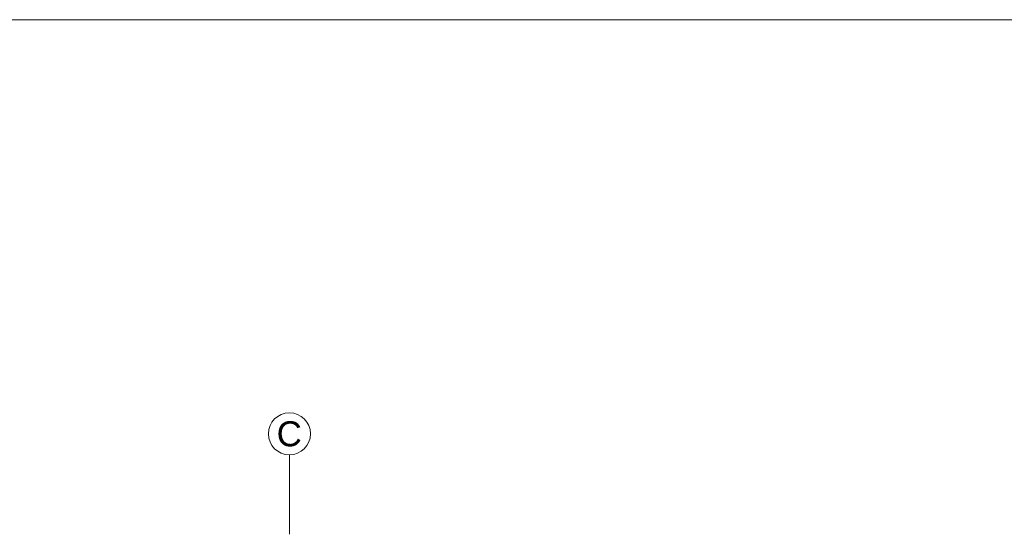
# Model space of a CAD drawing. Header units: metres. Extents: x -10951 to 10441, y -17253 to 1447.
# Tile 43 of 54: x -8799 to -8010, y -13560 to -13153. Entities that reach past the tile are written whole.
import ezdxf
from ezdxf.enums import TextEntityAlignment as Align

# ---------------------------------------------------------------- set-up
doc = ezdxf.new("R2010")
doc.units = ezdxf.units.M
doc.header["$MEASUREMENT"] = 0
doc.linetypes.add('DASHDOT', pattern=[25.4, 12.7, -6.35, 0, -6.35])
for name, color, linetype, lineweight in [('#elektryczne', 8, 'Continuous', 20), ('A_OSIE', 8, 'Continuous', 13), ('A_OZACZENIE DRZWI', 8, 'Continuous', 13), ('A_OZNACZENIA OKIEN', 8, 'Continuous', 13)]:
    doc.layers.add(name, color=color, linetype=linetype, lineweight=lineweight)
doc.styles.add('ARIAL', font='arial.ttf')
doc.styles.add('m1_romans', font='romans.shx', dxfattribs={"width": 0.8})

# ---------------------------------------------------------------- blocks, each defined once
blk = doc.blocks.new('podkład')
at = {"layer": 'A_OSIE', "color": 8, "linetype": 'DASHDOT', "ltscale": 5}
blk.add_line((12061.3, -573.64), (12061.3, -2335.96), dxfattribs=at)
at = {"layer": 'A_OSIE', "color": 8, "linetype": 'Continuous', "ltscale": 5}
blk.add_circle((12061.3, -556.91), 16.85, dxfattribs=at)
at = {"layer": 'A_OSIE', "color": 8, "linetype": 'Continuous', "lineweight": 18, "style": 'ARIAL'}
blk.add_text('C', height=20, dxfattribs=at).set_placement((12051.07, -566.91))
at = {"layer": 'A_OZACZENIE DRZWI', "color": 8, "ltscale": 0.1, "style": 'm1_romans', "width": 0.8}
for rotation, p in [(98.48606, (12735.07, -773.13)), (359.99999, (12573.8, -1012.7)), (89.99999, (11565.29, -1150.14)), (89.99999, (11872.29, -1150.14)), (89.99999, (12230.03, -1245.64)), (89.99999, (12385.87, -1249.44)), (89.99999, (11565.29, -1370.89)), (89.99999, (11872.29, -1370.89)), (89.99999, (12230.03, -1370.89)), (89.99999, (12389.3, -1370.89)), (89.99999, (11748.79, -1556.15)), (89.99999, (11986.6, -1556.15)), (89.99999, (12389.3, -1556.15)), (359.99999, (12235.05, -1664.2)), (359.99999, (12235.05, -1880.2)), (89.99999, (11745.78, -2001.94))]:
    blk.add_attdef('SZEROKOSC', text='', height=10, rotation=rotation, dxfattribs=at).set_placement(p, align=Align.BOTTOM_CENTER)
for rotation, p in [(98.48606, (12738.56, -773.47)), (359.99999, (12572.95, -1016.09)), (89.99999, (11568.68, -1150.99)), (89.99999, (11875.68, -1150.99)), (89.99999, (12233.42, -1246.49)), (89.99999, (12389.27, -1250.29)), (89.99999, (11568.68, -1371.74)), (89.99999, (11875.68, -1371.74)), (89.99999, (12233.42, -1371.74)), (89.99999, (12392.69, -1371.74)), (89.99999, (11752.19, -1557)), (89.99999, (11990, -1557)), (89.99999, (12392.69, -1557)), (359.99999, (12234.2, -1667.59)), (359.99999, (12234.2, -1883.59)), (89.99999, (11749.18, -2002.79))]:
    blk.add_attdef('WYSOKOSC', text='', height=10, rotation=rotation, dxfattribs=at).set_placement(p, align=Align.TOP_CENTER)
at = {"layer": 'A_OZNACZENIA OKIEN', "color": 8, "ltscale": 0.1, "style": 'm1_romans', "width": 0.8}
for rotation, p in [(278.86761, (13403.28, -587.56)), (278.86761, (13013.44, -645.27)), (278.86761, (12475.3, -724.92)), (278.86761, (12253.72, -757.72)), (278.86761, (11051.11, -935.72)), (0.00001, (14011.09, -903.42)), (278.86761, (10670.26, -992.09)), (0.00001, (14011.09, -1578.09)), (89.99999, (10823, -2081.55)), (89.99999, (11208, -2081.55)), (89.99999, (11974, -2081.55)), (89.99999, (13179.19, -2081.55)), (89.99999, (13543.19, -2081.55))]:
    blk.add_attdef('WYSOKOSC', text='', height=10, rotation=rotation, dxfattribs=at).set_placement(p, align=Align.TOP_CENTER)
for rotation, p in [(278.86761, (13373.71, -593.04)), (278.86761, (12983.87, -650.74)), (278.86761, (12445.73, -730.4)), (278.86761, (12224.15, -763.19)), (0.00001, (14017.48, -900.03)), (278.86761, (11021.54, -941.2)), (278.86761, (10640.69, -997.57)), (0.00001, (14017.48, -1574.7)), (89.99999, (10819.6, -2080.7)), (89.99999, (11204.6, -2080.7)), (89.99999, (11970.6, -2080.7)), (89.99999, (13175.8, -2080.7)), (89.99999, (13539.8, -2080.7))]:
    blk.add_attdef('SZEROKOSC', text='', height=10, rotation=rotation, dxfattribs=at).set_placement(p, align=Align.BOTTOM_CENTER)

msp = doc.modelspace()

# ---------------------------------------------------------------- linework, layer by layer
at = {"layer": '#elektryczne', "color": 0, "linetype": 'Continuous', "lineweight": 18}
msp.add_lwpolyline([(-10950.77, -17253.09), (-10950.77, -13153.09), (-5110.77, -13153.09), (-5110.77, -17253.09)], close=True, dxfattribs=at)

# ---------------------------------------------------------------- block references
at = {"layer": '#elektryczne', "color": 8, "linetype": 'Continuous', "lineweight": 18}
msp.add_blockref('podkład', (-20644.32, -12927.59), dxfattribs=at)

doc.saveas('drawing.dxf')
